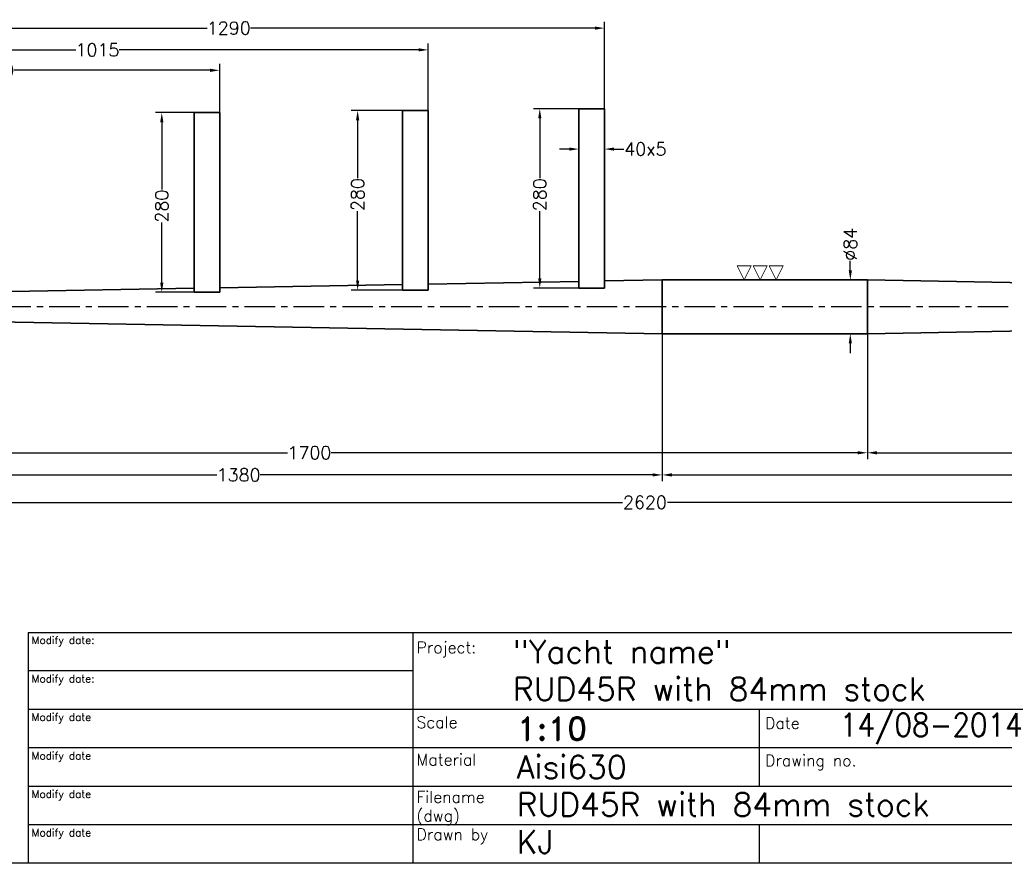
# Model space of a CAD drawing. Extents: x -2860 to 1220, y -788 to 1912.
# Tile 3 of 6: x -1313 to 222, y -728 to 588. Entities that reach past the tile are written whole.
import ezdxf

# ---------------------------------------------------------------- set-up
doc = ezdxf.new("R2010")
doc.units = 0
doc.header["$LTSCALE"] = 1.5
doc.header["$PDMODE"] = 2
doc.header["$PDSIZE"] = 5
doc.linetypes.add('CENTER', pattern=[50.8, 31.75, -6.35, 6.35, -6.35])
doc.layers.get('DEFPOINTS').update_dxf_attribs({"linetype": 'CONTINUOUS'})
doc.layers.add('CENTER', color=9, linetype='CENTER')
doc.layers.add('RAMME', color=7, linetype='CONTINUOUS')
doc.layers.add('DIMS', color=7, linetype='CONTINUOUS', lineweight=15)
doc.layers.add('STOCK', color=5, linetype='CONTINUOUS', lineweight=35)
doc.styles.add('ROMAND', font='romand')
doc.styles.add('ROMANS', font='romans')
doc.dimstyles.new('Text 20', dxfattribs={"dimtxt": 20, "dimasz": 15, "dimexe": 10, "dimexo": 0, "dimgap": 0, "dimtad": 0, "dimdsep": 46, "dimtxsty": 'ROMANS', "dimcen": 10, "dimazin": 2, "dimtfac": 0.65, "dimtofl": 0, "dimtmove": 0, "dimatfit": 0, "dimfxl": 1, "dimtolj": 1, "dimarcsym": 0})

# ---------------------------------------------------------------- blocks, each defined once
blk = doc.blocks.new('*D26')
at = {"layer": 'DEFPOINTS', "color": 0, "transparency": 16777216}
for p in [(928.7, 109.7), (8.7, 97.7), (8.7, -87.8)]:
    blk.add_point(p, dxfattribs=at)
at = {"layer": 'DIMS', "color": 0, "lineweight": -2, "transparency": 16777216}
for p, q in [((928.7, 109.7), (928.7, -97.8)), ((8.7, 97.7), (8.7, -97.8)), ((23.7, -87.8), (454.4, -87.8)), ((913.7, -87.8), (505.8, -87.8))]:
    blk.add_line(p, q, dxfattribs=at)
at = {"layer": 'DIMS', "color": 0, "transparency": 16777216}
for points in [[(23.7, -85.3), (23.7, -90.3), (8.7, -87.8)], [(913.7, -85.3), (913.7, -90.3), (928.7, -87.8)]]:
    blk.add_solid(points, dxfattribs=at)
at = {"layer": 'DIMS', "color": 0, "transparency": 16777216, "insert": (480.1, -87.8), "char_height": 20, "attachment_point": 5, "style": 'ROMANS'}
blk.add_mtext('\\A1;920', dxfattribs=at)
blk = doc.blocks.new('*D27')
at = {"layer": 'DEFPOINTS', "color": 0, "transparency": 16777216}
for p in [(928.7, 109.7), (-311.3, 97.7), (-311.3, -122.3)]:
    blk.add_point(p, dxfattribs=at)
at = {"layer": 'DIMS', "color": 0, "lineweight": -2, "transparency": 16777216}
for p, q in [((928.7, 109.7), (928.7, -132.3)), ((-311.3, 97.7), (-311.3, -132.3)), ((-296.3, -122.3), (310.7, -122.3)), ((913.7, -122.3), (378.3, -122.3))]:
    blk.add_line(p, q, dxfattribs=at)
at = {"layer": 'DIMS', "color": 0, "transparency": 16777216}
for points in [[(-296.3, -119.8), (-296.3, -124.8), (-311.3, -122.3)], [(913.7, -119.8), (913.7, -124.8), (928.7, -122.3)]]:
    blk.add_solid(points, dxfattribs=at)
at = {"layer": 'DIMS', "color": 0, "transparency": 16777216, "insert": (344.5, -122.3), "char_height": 20, "attachment_point": 5, "style": 'ROMANS'}
blk.add_mtext('\\A1;1240', dxfattribs=at)
blk = doc.blocks.new('*D28')
at = {"layer": 'DEFPOINTS', "color": 0, "transparency": 16777216}
for p in [(-1691.3, 122.2), (928.7, 109.7), (-1691.3, -165.2)]:
    blk.add_point(p, dxfattribs=at)
at = {"layer": 'DIMS', "color": 0, "lineweight": -2, "transparency": 16777216}
for p, q in [((-1691.3, 122.2), (-1691.3, -175.2)), ((928.7, 109.7), (928.7, -175.2)), ((-1676.3, -165.2), (-373.4, -165.2)), ((913.7, -165.2), (-303, -165.2))]:
    blk.add_line(p, q, dxfattribs=at)
at = {"layer": 'DIMS', "color": 0, "transparency": 16777216}
for points in [[(-1676.3, -162.7), (-1676.3, -167.7), (-1691.3, -165.2)], [(913.7, -162.7), (913.7, -167.7), (928.7, -165.2)]]:
    blk.add_solid(points, dxfattribs=at)
at = {"layer": 'DIMS', "color": 0, "transparency": 16777216, "insert": (-338.2, -165.2), "char_height": 20, "attachment_point": 5, "style": 'ROMANS'}
blk.add_mtext('\\A1;2620', dxfattribs=at)
blk = doc.blocks.new('*D29')
at = {"layer": 'DEFPOINTS', "color": 0, "transparency": 16777216}
for p in [(-1691.3, 122.2), (-311.3, 97.7), (-311.3, -122.3)]:
    blk.add_point(p, dxfattribs=at)
at = {"layer": 'DIMS', "color": 0, "lineweight": -2, "transparency": 16777216}
for p, q in [((-1691.3, 122.2), (-1691.3, -132.3)), ((-311.3, 97.7), (-311.3, -132.3)), ((-1676.3, -122.3), (-1005.6, -122.3)), ((-326.3, -122.3), (-938, -122.3))]:
    blk.add_line(p, q, dxfattribs=at)
at = {"layer": 'DIMS', "color": 0, "transparency": 16777216}
for points in [[(-1676.3, -119.8), (-1676.3, -124.8), (-1691.3, -122.3)], [(-326.3, -119.8), (-326.3, -124.8), (-311.3, -122.3)]]:
    blk.add_solid(points, dxfattribs=at)
at = {"layer": 'DIMS', "color": 0, "transparency": 16777216, "insert": (-971.8, -122.3), "char_height": 20, "attachment_point": 5, "style": 'ROMANS'}
blk.add_mtext('\\A1;1380', dxfattribs=at)
blk = doc.blocks.new('*D30')
at = {"layer": 'DEFPOINTS', "color": 0, "transparency": 16777216}
for p in [(-1691.3, 122.2), (8.7, 97.7), (8.7, -87.8)]:
    blk.add_point(p, dxfattribs=at)
at = {"layer": 'DIMS', "color": 0, "lineweight": -2, "transparency": 16777216}
for p, q in [((-1691.3, 122.2), (-1691.3, -97.8)), ((8.7, 97.7), (8.7, -97.8)), ((-1676.3, -87.8), (-895.4, -87.8)), ((-6.3, -87.8), (-827.7, -87.8))]:
    blk.add_line(p, q, dxfattribs=at)
at = {"layer": 'DIMS', "color": 0, "transparency": 16777216}
for points in [[(-1676.3, -85.3), (-1676.3, -90.3), (-1691.3, -87.8)], [(-6.3, -85.3), (-6.3, -90.3), (8.7, -87.8)]]:
    blk.add_solid(points, dxfattribs=at)
at = {"layer": 'DIMS', "color": 0, "transparency": 16777216, "insert": (-861.5, -87.8), "char_height": 20, "attachment_point": 5, "style": 'ROMANS'}
blk.add_mtext('\\A1;1700', dxfattribs=at)
blk = doc.blocks.new('*D32')
at = {"layer": 'DEFPOINTS', "color": 0, "transparency": 16777216}
for p in [(-1001.3, 508.6), (-1001.3, 442.7), (-1691.3, 157.2)]:
    blk.add_point(p, dxfattribs=at)
at = {"layer": 'DIMS', "color": 0, "lineweight": -2, "transparency": 16777216}
for p, q in [((-1691.3, 157.2), (-1691.3, 518.6)), ((-1676.3, 508.6), (-1372.4, 508.6)), ((-1016.3, 508.6), (-1321.9, 508.6)), ((-1001.3, 442.7), (-1001.3, 518.6))]:
    blk.add_line(p, q, dxfattribs=at)
at = {"layer": 'DIMS', "color": 0, "transparency": 16777216}
for points in [[(-1676.3, 511.1), (-1676.3, 506.1), (-1691.3, 508.6)], [(-1016.3, 511.1), (-1016.3, 506.1), (-1001.3, 508.6)]]:
    blk.add_solid(points, dxfattribs=at)
at = {"layer": 'DIMS', "color": 0, "transparency": 16777216, "insert": (-1347.1, 508.6), "char_height": 20, "attachment_point": 5, "style": 'ROMANS'}
blk.add_mtext('\\A1;690', dxfattribs=at)
blk = doc.blocks.new('*D33')
at = {"layer": 'DEFPOINTS', "color": 0, "transparency": 16777216}
for p in [(-676.3, 540.5), (-676.3, 445.8), (-1691.3, 157.2)]:
    blk.add_point(p, dxfattribs=at)
at = {"layer": 'DIMS', "color": 0, "lineweight": -2, "transparency": 16777216}
for p, q in [((-1691.3, 157.2), (-1691.3, 550.5)), ((-1676.3, 540.5), (-1225.7, 540.5)), ((-691.3, 540.5), (-1158.1, 540.5)), ((-676.3, 445.8), (-676.3, 550.5))]:
    blk.add_line(p, q, dxfattribs=at)
at = {"layer": 'DIMS', "color": 0, "transparency": 16777216}
for points in [[(-1676.3, 543), (-1676.3, 538), (-1691.3, 540.5)], [(-691.3, 543), (-691.3, 538), (-676.3, 540.5)]]:
    blk.add_solid(points, dxfattribs=at)
at = {"layer": 'DIMS', "color": 0, "transparency": 16777216, "insert": (-1191.9, 540.5), "char_height": 20, "attachment_point": 5, "style": 'ROMANS'}
blk.add_mtext('\\A1;1015', dxfattribs=at)
blk = doc.blocks.new('*D34')
at = {"layer": 'DEFPOINTS', "color": 0, "transparency": 16777216}
for p in [(-401.3, 574.4), (-401.3, 448.7), (-1691.3, 157.2)]:
    blk.add_point(p, dxfattribs=at)
at = {"layer": 'DIMS', "color": 0, "lineweight": -2, "transparency": 16777216}
for p, q in [((-1691.3, 157.2), (-1691.3, 584.4)), ((-401.3, 448.7), (-401.3, 584.4)), ((-1676.3, 574.4), (-1021, 574.4)), ((-416.3, 574.4), (-953.4, 574.4))]:
    blk.add_line(p, q, dxfattribs=at)
at = {"layer": 'DIMS', "color": 0, "transparency": 16777216}
for points in [[(-1676.3, 576.9), (-1676.3, 571.9), (-1691.3, 574.4)], [(-416.3, 576.9), (-416.3, 571.9), (-401.3, 574.4)]]:
    blk.add_solid(points, dxfattribs=at)
at = {"layer": 'DIMS', "color": 0, "transparency": 16777216, "insert": (-987.2, 574.4), "char_height": 20, "attachment_point": 5, "style": 'ROMANS'}
blk.add_mtext('\\A1;1290', dxfattribs=at)
blk = doc.blocks.new('*D35')
at = {"layer": 'DEFPOINTS', "color": 0, "transparency": 16777216}
for p in [(-441.3, 395.7), (-401.3, 394.5), (-401.3, 385.8)]:
    blk.add_point(p, dxfattribs=at)
at = {"layer": 'DIMS', "color": 0, "lineweight": -2, "transparency": 16777216}
for p, q in [((-456.3, 385.8), (-471.3, 385.8)), ((-441.3, 395.7), (-441.3, 375.8)), ((-401.3, 394.5), (-401.3, 375.8)), ((-386.3, 385.8), (-371.3, 385.8))]:
    blk.add_line(p, q, dxfattribs=at)
at = {"layer": 'DIMS', "color": 0, "transparency": 16777216}
for points in [[(-456.3, 388.3), (-456.3, 383.3), (-441.3, 385.8)], [(-386.3, 388.3), (-386.3, 383.3), (-401.3, 385.8)]]:
    blk.add_solid(points, dxfattribs=at)
at = {"layer": 'DIMS', "color": 0, "transparency": 16777216, "insert": (-337.5, 385.8), "char_height": 20, "attachment_point": 5, "style": 'ROMANS'}
blk.add_mtext('\\A1;40x5', dxfattribs=at)
blk = doc.blocks.new('*D36')
at = {"layer": 'DEFPOINTS', "color": 0, "transparency": 16777216}
for p in [(-441.3, 448.7), (-502.2, 169), (-441.3, 169)]:
    blk.add_point(p, dxfattribs=at)
at = {"layer": 'DIMS', "color": 0, "lineweight": -2, "transparency": 16777216}
for p, q in [((-441.3, 448.7), (-512.2, 448.7)), ((-502.2, 433.7), (-502.2, 340.3)), ((-502.2, 184), (-502.2, 288.8)), ((-441.3, 169), (-512.2, 169))]:
    blk.add_line(p, q, dxfattribs=at)
at = {"layer": 'DIMS', "color": 0, "transparency": 16777216}
for points in [[(-504.7, 433.7), (-499.7, 433.7), (-502.2, 448.7)], [(-504.7, 184), (-499.7, 184), (-502.2, 169)]]:
    blk.add_solid(points, dxfattribs=at)
at = {"layer": 'DIMS', "color": 0, "transparency": 16777216, "insert": (-502.2, 314.5), "char_height": 20, "attachment_point": 5, "rotation": 90, "style": 'ROMANS'}
blk.add_mtext('\\A1;280', dxfattribs=at)
blk = doc.blocks.new('*D37')
at = {"layer": 'DEFPOINTS', "color": 0, "transparency": 16777216}
for p in [(-716.3, 445.8), (-786.2, 165.8), (-716.3, 165.8)]:
    blk.add_point(p, dxfattribs=at)
at = {"layer": 'DIMS', "color": 0, "lineweight": -2, "transparency": 16777216}
for p, q in [((-716.3, 445.8), (-796.2, 445.8)), ((-786.2, 430.8), (-786.2, 340.6)), ((-786.2, 180.8), (-786.2, 289.1)), ((-716.3, 165.8), (-796.2, 165.8))]:
    blk.add_line(p, q, dxfattribs=at)
at = {"layer": 'DIMS', "color": 0, "transparency": 16777216}
for points in [[(-788.7, 430.8), (-783.7, 430.8), (-786.2, 445.8)], [(-788.7, 180.8), (-783.7, 180.8), (-786.2, 165.8)]]:
    blk.add_solid(points, dxfattribs=at)
at = {"layer": 'DIMS', "color": 0, "transparency": 16777216, "insert": (-786.2, 314.8), "char_height": 20, "attachment_point": 5, "rotation": 90, "style": 'ROMANS'}
blk.add_mtext('\\A1;280', dxfattribs=at)
blk = doc.blocks.new('*D38')
at = {"layer": 'DEFPOINTS', "color": 0, "transparency": 16777216}
for p in [(-1091.6, 442.7), (-1041.3, 442.7), (-1041.3, 162.6)]:
    blk.add_point(p, dxfattribs=at)
at = {"layer": 'DIMS', "color": 0, "lineweight": -2, "transparency": 16777216}
for p, q in [((-1041.3, 442.7), (-1101.6, 442.7)), ((-1091.6, 427.7), (-1091.6, 322.6)), ((-1091.6, 177.6), (-1091.6, 271.1)), ((-1041.3, 162.6), (-1101.6, 162.6))]:
    blk.add_line(p, q, dxfattribs=at)
at = {"layer": 'DIMS', "color": 0, "transparency": 16777216}
for points in [[(-1094.1, 427.7), (-1089.1, 427.7), (-1091.6, 442.7)], [(-1094.1, 177.6), (-1089.1, 177.6), (-1091.6, 162.6)]]:
    blk.add_solid(points, dxfattribs=at)
at = {"layer": 'DIMS', "color": 0, "transparency": 16777216, "insert": (-1091.6, 296.8), "char_height": 20, "attachment_point": 5, "rotation": 90, "style": 'ROMANS'}
blk.add_mtext('\\A1;280', dxfattribs=at)
blk = doc.blocks.new('*D41')
at = {"layer": 'DEFPOINTS', "color": 0, "transparency": 16777216}
for p in [(-1859.6, 382), (-1551.4, 205.6), (-1633.3, 155.8), (-2083, 139.7), (1142.6, 139.7)]:
    blk.add_point(p, dxfattribs=at)
at = {"layer": 'DIMS', "color": 0, "lineweight": -2, "transparency": 16777216}
for start, end in [(86.2901, 125.7595), (9.2405, 51.1648)]:
    blk.add_arc((-1617.2, 139.7), 93.1, start, end, dxfattribs=at)
at = {"layer": 'DIMS', "color": 0, "transparency": 16777216}
for points in [[(-1670, 213.4), (-1673.3, 217.2), (-1683.1, 205.6)], [(-1522.9, 154.9), (-1527.8, 154.5), (-1524.1, 139.7)]]:
    blk.add_solid(points, dxfattribs=at)
at = {"layer": 'DIMS', "color": 0, "transparency": 16777216, "insert": (-1583.5, 226.5), "char_height": 20, "attachment_point": 5, "rotation": 338.7274, "style": 'ROMANS'}
blk.add_mtext('\\A1;135°', dxfattribs=at)
blk = doc.blocks.new('*D46')
at = {"layer": 'DEFPOINTS', "color": 0, "transparency": 16777216}
for p in [(-29.7, 181.7), (-18, 181.7), (-34.5, 97.7)]:
    blk.add_point(p, dxfattribs=at)
at = {"layer": 'DIMS', "color": 0, "lineweight": -2, "transparency": 16777216}
for p, q in [((-18, 196.7), (-18, 211.7)), ((-29.7, 181.7), (-8, 181.7)), ((-34.5, 97.7), (-8, 97.7)), ((-18, 82.7), (-18, 67.7))]:
    blk.add_line(p, q, dxfattribs=at)
at = {"layer": 'DIMS', "color": 0, "transparency": 16777216}
for points in [[(-20.5, 196.7), (-15.5, 196.7), (-18, 181.7)], [(-20.5, 82.7), (-15.5, 82.7), (-18, 97.7)]]:
    blk.add_solid(points, dxfattribs=at)
at = {"layer": 'DIMS', "color": 0, "transparency": 16777216, "insert": (-18, 237.4), "char_height": 20, "attachment_point": 5, "rotation": 90, "style": 'ROMANS'}
blk.add_mtext('\\A1;%%C84', dxfattribs=at)
blk = doc.blocks.new('SLETDREJ')
at = {"layer": 'DIMS'}
for p, q in [((-14, 22), (-36, 22)), ((-36, 22), (-25, 0)), ((-14, 22), (-25, 0)), ((-11, 22), (0, 0)), ((11, 22), (-11, 22)), ((11, 22), (0, 0)), ((14, 22), (25, 0)), ((36, 22), (14, 22)), ((36, 22), (25, 0))]:
    blk.add_line(p, q, dxfattribs=at)

msp = doc.modelspace()

# ---------------------------------------------------------------- linework, layer by layer
at = {"layer": 'CENTER'}
msp.add_line((1142.621, 139.722), (-2729.257, 139.722), dxfattribs=at)
at = {"layer": 'RAMME'}
for p, q in [((-1300, -368), (1160, -368)), ((-1300, -368), (-1300, -728)), ((-700, -368), (-700, -728)), ((-700, -428), (-1300, -428)), ((380, -488), (-1300, -488)), ((-160, -488), (-160, -608)), ((380, -548), (-1300, -548)), ((380, -608), (-1300, -608)), ((380, -668), (-1300, -668)), ((-160, -668), (-160, -728)), ((1160, -728), (-2800, -728))]:
    msp.add_line(p, q, dxfattribs=at)
at = {"layer": 'STOCK'}
for p, q in [((-676.312, 445.767), (-716.312, 445.767)), ((-716.312, 445.767), (-716.312, 166.666)), ((-676.312, 445.767), (-676.312, 166.666)), ((-401.312, 448.662), (-441.312, 448.662)), ((-441.312, 448.662), (-441.312, 170.002)), ((-401.312, 448.662), (-401.312, 170.002)), ((-1001.312, 442.742), (-1041.312, 442.742)), ((-1041.312, 442.742), (-1041.312, 163.283)), ((-1001.312, 442.742), (-1001.312, 163.283)), ((-1001.312, 169.472), (-716.312, 174.532)), ((-676.312, 175.242), (-441.312, 179.414)), ((-441.312, 170.002), (-441.312, 169.034)), ((-441.312, 169.034), (-441.312, 168.956)), ((-401.312, 169.115), (-436.989, 169.034)), ((-401.312, 180.124), (-311.312, 181.722)), ((-401.312, 170.002), (-401.312, 169.115)), ((8.688, 181.722), (-311.312, 181.722)), ((-311.312, 181.722), (-311.312, 97.722)), ((378.688, 174.722), (8.688, 181.722)), ((8.688, 181.722), (8.688, 97.722)), ((-1326.312, 163.702), (-1041.312, 168.762)), ((-1041.312, 163.283), (-1041.312, 162.668)), ((-1041.312, 162.668), (-1041.312, 162.601)), ((-1001.312, 163.283), (-1001.312, 162.727)), ((-716.312, 166.666), (-716.312, 165.874)), ((-716.312, 165.874), (-716.312, 165.801)), ((-676.312, 166.666), (-676.312, 165.944)), ((-1691.312, 122.222), (-311.312, 97.722)), ((-311.312, 97.722), (8.688, 97.722)), ((8.688, 97.722), (378.688, 104.722))]:
    msp.add_line(p, q, dxfattribs=at)
msp.add_open_spline([(-436.989, 169.034), (-437.709, 169.016), (-438.43, 169.001), (-439.871, 168.976), (-440.591, 168.966), (-441.312, 168.956)], degree=3, knots=[0, 0, 0, 0, 0.5, 0.5, 1, 1, 1, 1], dxfattribs=at)
for points in [[(-1037.549, 162.668), (-1038.803, 162.639), (-1040.057, 162.618), (-1041.312, 162.601)], [(-1001.312, 162.727), (-1013.391, 162.708), (-1025.47, 162.688), (-1037.549, 162.668)], [(-712.223, 165.874), (-713.586, 165.84), (-714.949, 165.819), (-716.312, 165.801)], [(-676.312, 165.944), (-688.282, 165.92), (-700.253, 165.897), (-712.223, 165.874)]]:
    msp.add_open_spline(points, degree=3, dxfattribs=at)

# ---------------------------------------------------------------- block references
msp.add_blockref('SLETDREJ', (-158.492, 181.722), dxfattribs=at)

# ---------------------------------------------------------------- texts
at = {"layer": 'RAMME'}
for s, height, style, p in [('Modify date:', 11.89708, 'ROMANS', (-1294.507, -386)), ('Project:', 18, 'ROMANS', (-694.54, -400.489)), ('"Yacht name"', 36, 'ROMANS', (-544, -416)), ('Modify date:', 11.89708, 'ROMANS', (-1294.507, -446)), ('RUD45R with 84mm stock', 36, 'ROMANS', (-544, -474.286)), ('14/08-2014', 36, 'ROMANS', (-35.2, -530)), ('Modify date', 11.89708, 'ROMANS', (-1294.507, -506)), ('Scale ', 18, 'ROMANS', (-694.54, -517.061)), ('1:10', 36, 'ROMAND', (-538, -536)), ('Date', 18, 'ROMANS', (-150.979, -518.455)), ('Modify date', 11.89708, 'ROMANS', (-1294.507, -566)), ('Material', 18, 'ROMANS', (-694.54, -575.346)), ('Aisi630', 36, 'ROMANS', (-538, -596)), ('Drawing no.', 18, 'ROMANS', (-150.979, -576.741)), ('Modify date', 11.89708, 'ROMANS', (-1294.507, -626)), ('Filename', 18, 'ROMANS', (-694.54, -633.632)), ('RUD45R with 84mm stock', 36, 'ROMANS', (-538, -654.286)), ('(dwg)', 18, 'ROMANS', (-694.54, -662.775)), ('Modify date', 11.89708, 'ROMANS', (-1294.507, -686)), ('Drawn by', 18, 'ROMANS', (-694.54, -691.918)), ('KJ', 36, 'ROMANS', (-538, -712.571))]:
    msp.add_text(s, height=height, dxfattribs=dict(at, style=style)).set_placement(p)

# ---------------------------------------------------------------- dimensions: what is measured, and where the dimension line sits
at = {"layer": 'DIMS'}
for base, p1, p2, picture, middle in [((-401.312, 574.444), (-1691.312, 157.222), (-401.312, 448.662), '*D34', (-987.167, 574.444)), ((-676.312, 540.542), (-1691.312, 157.222), (-676.312, 445.767), '*D33', (-1191.922, 540.542)), ((-1001.312, 508.576), (-1691.312, 157.222), (-1001.312, 442.742), '*D32', (-1347.13, 508.576)), ((-1691.312, -165.241), (928.688, 109.722), (-1691.312, 122.222), '*D28', (-338.211, -165.241)), ((-311.312, -122.27), (-1691.312, 122.222), (-311.312, 97.722), '*D29', (-971.828, -122.27)), ((8.688, -87.793), (-1691.312, 122.222), (8.688, 97.722), '*D30', (-861.546, -87.793)), ((-311.312, -122.27), (928.688, 109.722), (-311.312, 97.722), '*D27', (344.52, -122.27)), ((8.688, -87.793), (928.688, 109.722), (8.688, 97.722), '*D26', (480.114, -87.793))]:
    dim = msp.add_linear_dim(base=base, p1=p1, p2=p2, dimstyle='Text 20', override={"dimfxl": 4, "dimarcsym": 2}, dxfattribs=at)
    dim.commit()
    dim.dimension.update_dxf_attribs({"geometry": picture, "text_midpoint": middle, "dimtype": 160})
for base, p1, p2, picture, middle in [((-786.24, 165.801), (-716.312, 445.767), (-716.312, 165.801), '*D37', (-786.24, 314.839)), ((-502.192, 168.956), (-441.312, 448.662), (-441.312, 168.956), '*D36', (-502.192, 314.541)), ((-1091.566, 442.742), (-1041.312, 162.601), (-1041.312, 442.742), '*D38', (-1091.566, 296.843))]:
    dim = msp.add_linear_dim(base=base, p1=p1, p2=p2, angle=90, dimstyle='Text 20', override={"dimdec": 0, "dimfxl": 4, "dimarcsym": 2}, dxfattribs=at)
    dim.commit()
    dim.dimension.update_dxf_attribs({"geometry": picture, "text_midpoint": middle, "dimtype": 160})
dim = msp.add_linear_dim(base=(-401.312, 385.829), p1=(-441.312, 395.681), p2=(-401.312, 394.522), text='<>x5', dimstyle='Text 20', override={"dimfxl": 4, "dimarcsym": 2}, dxfattribs=at)
dim.commit()
dim.dimension.update_dxf_attribs({"geometry": '*D35', "text_midpoint": (-337.502, 385.829), "dimtype": 160})
dim = msp.add_angular_dim_2l(base=(-1551.406, 205.559), line1=((1142.621, 139.722), (-2083.012, 139.722)), line2=((-1859.559, 382.038), (-1633.343, 155.822)), dimstyle='Text 20', override={"dimfxl": 4, "dimarcsym": 2}, dxfattribs=at)
dim.commit()
dim.dimension.update_dxf_attribs({"geometry": '*D41', "text_midpoint": (-1583.463, 226.486), "dimtype": 162})
dim = msp.add_linear_dim(base=(-18.007, 181.722), p1=(-34.517, 97.722), p2=(-29.661, 181.722), angle=90, text='%%C<>', dimstyle='Text 20', override={"dimfxl": 4, "dimarcsym": 2}, dxfattribs=at)
dim.commit()
dim.dimension.update_dxf_attribs({"geometry": '*D46', "text_midpoint": (-18.007, 237.436), "dimtype": 160})

doc.saveas('drawing.dxf')
